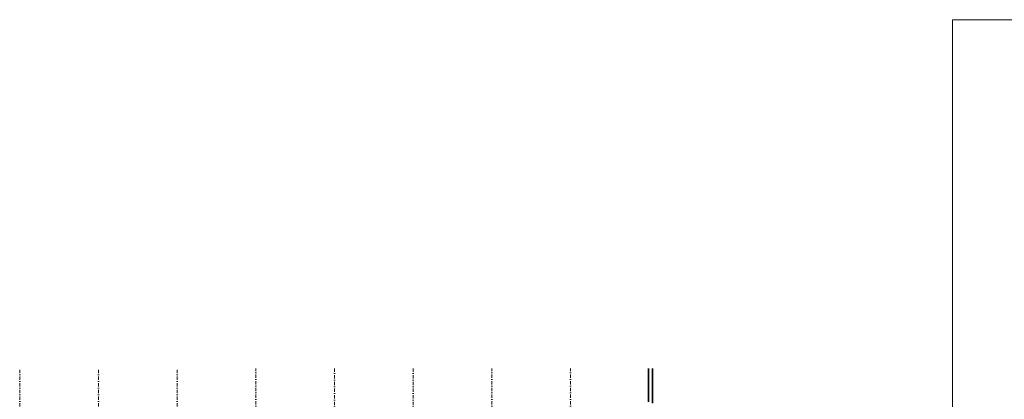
# Model space of a CAD drawing. Header units: millimetres. Extents: x -485339 to 350584, y -2181201 to -313328.
# Tile 30 of 115: x -227738 to -152662, y -1014017 to -985051. Entities that reach past the tile are written whole.
import ezdxf

# ---------------------------------------------------------------- set-up
doc = ezdxf.new("R2010")
doc.units = ezdxf.units.MM
doc.header["$LTSCALE"] = 10
doc.linetypes.add('DASHDOT', pattern=[25.4, 12.7, -6.35, 0, -6.35])
for name, color, linetype, lineweight in [('PBŘ', 160, 'Continuous', 18), ('St_čáry_obrys', 5, 'Continuous', 35), ('St_čáry_osy', 250, 'DASHDOT', 18)]:
    doc.layers.add(name, color=color, linetype=linetype, lineweight=lineweight)

msp = doc.modelspace()

# ---------------------------------------------------------------- linework, layer by layer
at = {"layer": 'PBŘ', "lineweight": 18}
msp.add_lwpolyline([(-156623.8, -985051.3), (-18967.9, -985051.3), (-18967.9, -1071872.2), (-156623.8, -1071872.2)], close=True, dxfattribs=at)
at = {"layer": 'St_čáry_obrys', "ltscale": 2}
for points in [[(-179783, -1011656.9), (-179783, -1014197.6)], [(-179483, -1011656.9), (-179483, -1014302.6)]]:
    msp.add_lwpolyline(points, dxfattribs=at)
at = {"layer": 'St_čáry_osy', "ltscale": 2}
for points in [[(-227737.7, -1059777.6), (-227737.7, -1011656.9)], [(-221737.7, -1059777.6), (-221737.7, -1011656.9)], [(-215737.7, -1059777.6), (-215737.7, -1011656.9)], [(-209737.7, -1041843.2), (-209737.7, -1011656.9)], [(-203737.7, -1040882.6), (-203737.7, -1011656.9)], [(-197737.7, -1040882.6), (-197737.7, -1011656.9)], [(-191737.7, -1041843.2), (-191737.7, -1011656.9)], [(-185737.7, -1041843.2), (-185737.7, -1011656.9)]]:
    msp.add_lwpolyline(points, dxfattribs=at)

doc.saveas('drawing.dxf')
